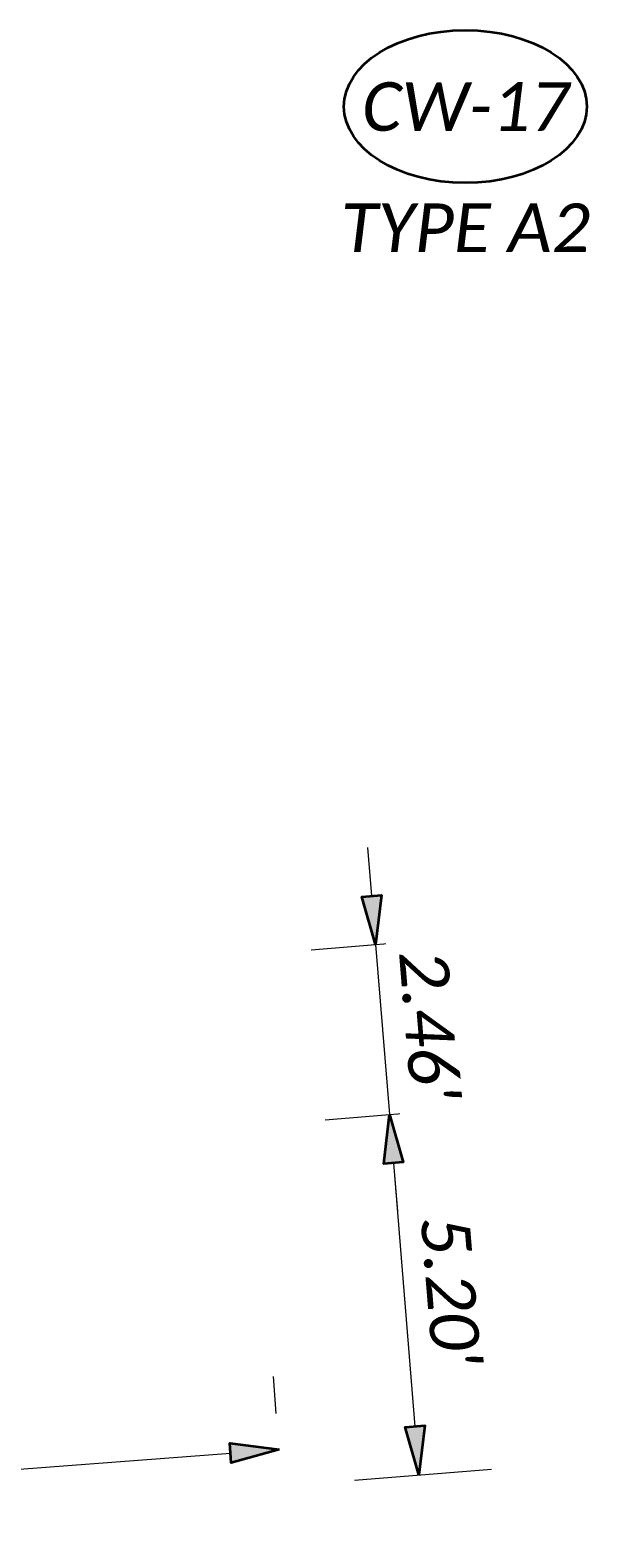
# Model space of a CAD drawing. Header units: feet. Extents: x 0 to 2274359, y 15 to 524446.
# Tile 7 of 12: x 2267271 to 2267279, y 524342 to 524364. Entities that reach past the tile are written whole.
import ezdxf
from ezdxf.enums import TextEntityAlignment as Align

# ---------------------------------------------------------------- set-up
doc = ezdxf.new("R2010")
doc.units = ezdxf.units.FT
doc.header["$LTSCALE"] = 20
doc.header["$MEASUREMENT"] = 0
doc.set_wipeout_variables(frame=1)
doc.layers.get('0').update_dxf_attribs({"lineweight": 15, "true_color": 0xc2ced6})
doc.layers.get('Defpoints').update_dxf_attribs({"lineweight": 15})
doc.layers.add('0_Xref', color=7, linetype='Continuous', lineweight=15)
doc.layers.add('TX_P_5', color=7, linetype='Continuous', lineweight=35)
doc.styles.add('P_Slanted - Normal Fixed Spacing', font='calibrii.ttf', dxfattribs={"height": 0.14})
doc.styles.add('Slanted-Normal', font='font31.shx', dxfattribs={"height": 0.14})
doc.dimstyles.new('Dec-1  Slanted', dxfattribs={"dimtxt": 0.14, "dimasz": 0.14, "dimexe": 0.07, "dimexo": 0.07, "dimgap": 0.07, "dimtad": 1, "dimdec": 1, "dimzin": 3, "dimdsep": 46, "dimtxsty": 'Slanted-Normal', "dimblk": 'Dim1', "dimcen": 0, "dimclrd": 95, "dimclre": 95, "dimclrt": 7, "dimadec": 1, "dimazin": 3, "dimtfac": 1, "dimtdec": 1, "dimtix": 1, "dimtofl": 0, "dimtmove": 1, "dimatfit": 3, "dimldrblk": 'Dim1', "dimfxl": 1, "dimtolj": 1, "dimtzin": 0, "dimlwd": -1, "dimlwe": -1, "dimarcsym": 0})
doc.dimstyles.new('P_Dec-2 Masked Slanted', dxfattribs={"dimtxt": 0.14, "dimasz": 0.14, "dimexe": 0.21, "dimexo": 0.21, "dimgap": 0.0625, "dimtad": 1, "dimzin": 3, "dimdsep": 46, "dimtxsty": 'P_Slanted - Normal Fixed Spacing', "dimblk": 'Dim1', "dimcen": 0.035, "dimclrd": 95, "dimclre": 95, "dimclrt": 7, "dimaunit": 1, "dimadec": 3, "dimazin": 2, "dimtfac": 1, "dimtix": 1, "dimtmove": 1, "dimatfit": 3, "dimldrblk": 'Dim1', "dimfxl": 1, "dimtfill": 1, "dimtolj": 1, "dimtzin": 0, "dimlwd": 15, "dimlwe": 15, "dimarcsym": 0})

# ---------------------------------------------------------------- blocks, each defined once
blk = doc.blocks.new('Dim1')
h = blk.add_hatch(color=4)
h.dxf.hatch_style = 1
h.paths.add_polyline_path([(0, 0), (-1, -0.2), (-1, 0.2)])
at = {"color": 4}
blk.add_lwpolyline([(0, 0), (-1, -0.2), (-1, 0.2), (0, 0)], dxfattribs=at)
blk = doc.blocks.new('*D1329')
at = {"layer": 'Defpoints', "color": 0, "transparency": 16777216}
for p in [(2267274.579, 524348.287), (2267276.979, 524343.262), (2267275.003, 524343.1)]:
    blk.add_point(p, dxfattribs=at)
at = {"layer": 'TX_P_5', "color": 95, "linetype": 'Continuous', "lineweight": 15, "transparency": 16777216}
for p, q in [((2267275.626, 524348.373), (2267277.602, 524348.534)), ((2267276.612, 524347.751), (2267276.922, 524343.959)), ((2267276.05, 524343.186), (2267278.026, 524343.347))]:
    blk.add_line(p, q, dxfattribs=at)
at = {"layer": 'TX_P_5', "color": 95, "lineweight": 15, "transparency": 16777216, "xscale": 0.7000000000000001, "yscale": 0.7000000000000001, "zscale": 0.7000000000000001}
for p, rotation in [((2267276.555, 524348.449), 94.67437184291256), ((2267276.979, 524343.262), 274.6743718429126)]:
    blk.add_blockref('Dim1', p, dxfattribs=dict(at, rotation=rotation))
at = {"layer": 'TX_P_5', "color": 7, "transparency": 16777216, "insert": (2267277.436, 524345.91), "char_height": 0.7, "attachment_point": 5, "rotation": 274.6744, "style": 'P_Slanted - Normal Fixed Spacing', "bg_fill": 3, "box_fill_scale": 1.25, "bg_fill_color": 256, "bg_fill_true_color": 13158600, "bg_fill_transparency": 0}
blk.add_mtext("\\A1;5.20'", dxfattribs=at)
blk = doc.blocks.new('*D1334')
at = {"layer": 'Defpoints', "color": 0, "transparency": 16777216}
for p in [(2267274.963, 524343.63), (2267275.003, 524343.1), (2267265.18, 524342.356)]:
    blk.add_point(p, dxfattribs=at)
at = {"layer": 'TX_P_5', "color": 95, "linetype": 'Continuous', "lineweight": 15, "transparency": 16777216}
for p, q in [((2267274.924, 524344.147), (2267274.884, 524344.677)), ((2267265.101, 524343.403), (2267265.061, 524343.933)), ((2267265.838, 524342.939), (2267274.265, 524343.577))]:
    blk.add_line(p, q, dxfattribs=at)
at = {"layer": 'TX_P_5', "color": 95, "lineweight": 15, "transparency": 16777216, "xscale": 0.7000000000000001, "yscale": 0.7000000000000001, "zscale": 0.7000000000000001}
for p, rotation in [((2267274.963, 524343.63), 4.331003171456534), ((2267265.14, 524342.886), 184.3310031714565)]:
    blk.add_blockref('Dim1', p, dxfattribs=dict(at, rotation=rotation))
at = {"layer": 'TX_P_5', "color": 7, "transparency": 16777216, "insert": (2267270.001, 524343.927), "char_height": 0.7, "attachment_point": 5, "rotation": 4.331, "style": 'P_Slanted - Normal Fixed Spacing', "bg_fill": 3, "box_fill_scale": 1.25, "bg_fill_color": 256, "bg_fill_true_color": 13158600, "bg_fill_transparency": 0}
blk.add_mtext("\\A1;9.85'", dxfattribs=at)
blk = doc.blocks.new('*D1359')
at = {"layer": 'Defpoints', "color": 0, "transparency": 16777216}
for p in [(2267274.379, 524350.737), (2267274.579, 524348.287)]:
    blk.add_point(p, dxfattribs=at)
at = {"layer": 'TX_P_5', "color": 95, "linetype": 'Continuous', "lineweight": 15, "transparency": 16777216}
for p, q in [((2267276.298, 524351.596), (2267276.241, 524352.294)), ((2267275.426, 524350.822), (2267277.401, 524350.984)), ((2267276.355, 524350.898), (2267276.555, 524348.449)), ((2267275.626, 524348.373), (2267277.602, 524348.534)), ((2267276.612, 524347.751), (2267276.669, 524347.053))]:
    blk.add_line(p, q, dxfattribs=at)
at = {"layer": 'TX_P_5', "color": 95, "lineweight": 15, "transparency": 16777216, "xscale": 0.7000000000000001, "yscale": 0.7000000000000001, "zscale": 0.7000000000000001}
for p, rotation in [((2267276.355, 524350.898), 274.6743718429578), ((2267276.555, 524348.449), 94.67437184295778)]:
    blk.add_blockref('Dim1', p, dxfattribs=dict(at, rotation=rotation))
at = {"layer": 'TX_P_5', "color": 7, "transparency": 16777216, "insert": (2267277.124, 524349.728), "char_height": 0.7, "attachment_point": 5, "rotation": 274.6744, "style": 'P_Slanted - Normal Fixed Spacing', "bg_fill": 3, "box_fill_scale": 1.25, "bg_fill_color": 256, "bg_fill_true_color": 13158600, "bg_fill_transparency": 0}
blk.add_mtext("\\A1;2.46'", dxfattribs=at)
at = {"layer": 'Defpoints', "color": 0, "transparency": 16777216}
blk.add_point((2267276.555, 524348.449), dxfattribs=at)
blk = doc.blocks.new('*U1474')
at = {"linetype": 'ByBlock', "lineweight": -2}
blk.add_ellipse((-0.0002, 0), major_axis=(-0.35, 0), ratio=0.628571, dxfattribs=at)
for points, override in [([(-0.0818, 0.1013), (0, 0)], {"dimldrblk": 'DotSmall'}), ([(0.1008, 0.104), (0, 0)], {"dimscale": 1, "dimgap": 0.07, "dimtad": 0}), ([(-0.0342, -0.1103), (0, 0)], {"dimscale": 1, "dimgap": 0.07, "dimtad": 0, "dimldrblk": 'None'})]:
    blk.add_leader(points, dimstyle='Dec-1  Slanted', override=override)
blk.add_wipeout([(0.1223, 0.1955), (0.0658, 0.2055), (-0.0051, 0.2097), (-0.0611, 0.2065), (-0.1174, 0.197), (-0.1725, 0.1806), (-0.2272, 0.1554), (-0.2641, 0.1315), (-0.2961, 0.1028), (-0.3212, 0.0689), (-0.3327, 0.0437), (-0.3384, 0.0217), (-0.3402, 0.0001), (-0.3382, -0.0224), (-0.3323, -0.0446), (-0.3228, -0.0658), (-0.298, -0.101), (-0.2673, -0.1296), (-0.2328, -0.1528), (-0.1783, -0.1786), (-0.1221, -0.1959), (-0.0694, -0.2055), (0, -0.2097), (0.0583, -0.2064), (0.1198, -0.196), (0.1762, -0.1793), (0.2269, -0.156), (0.2631, -0.1322), (0.2971, -0.1007), (0.3209, -0.0677), (0.3321, -0.0431), (0.3378, -0.0218), (0.3398, 0), (0.3378, 0.0218), (0.3319, 0.0438), (0.322, 0.0657), (0.3025, 0.0944), (0.2727, 0.1244), (0.2296, 0.1544), (0.1729, 0.1805)])
at = {"style": 'P_Slanted - Normal Fixed Spacing'}
blk.add_attdef('D-000', text='', height=0.14, dxfattribs=at).set_placement((0, 0), align=Align.MIDDLE)

msp = doc.modelspace()

# ---------------------------------------------------------------- block references
at = {"layer": 'TX_P_5', "xscale": 5, "yscale": 5, "zscale": 5}
msp.add_blockref('*U1474', (2267277.649, 524362.958), dxfattribs=at).add_auto_attribs({'D-000': 'CW-17'})

# ---------------------------------------------------------------- texts
at = {"layer": '0_Xref', "insert": (2267277.649, 524361.563), "char_height": 0.7, "width": 11.83458, "attachment_point": 2, "line_spacing_factor": 1.14, "style": 'P_Slanted - Normal Fixed Spacing'}
msp.add_mtext('TYPE A2', dxfattribs=at)

# ---------------------------------------------------------------- dimensions: what is measured, and where the dimension line sits
at = {"layer": 'TX_P_5'}
dim = msp.add_aligned_dim(p1=(2267274.579, 524348.287), p2=(2267275.003, 524343.1), distance=1.982, dimstyle='P_Dec-2 Masked Slanted', override={"dimpost": "'"}, dxfattribs=at)
dim.commit()
dim.dimension.update_dxf_attribs({"geometry": '*D1329', "text_midpoint": (2267277.436, 524345.91)})

# ---------------------------------------------------------------- next in the draw order: dimensions: what is measured, and where the dimension line sits
for p1, p2, distance, picture, middle in [((2267274.379, 524350.737), (2267274.579, 524348.287), 1.982, '*D1359', (2267277.124, 524349.728)), ((2267265.18, 524342.356), (2267275.003, 524343.1), 0.532, '*D1334', (2267270.001, 524343.927))]:
    dim = msp.add_aligned_dim(p1=p1, p2=p2, distance=distance, dimstyle='P_Dec-2 Masked Slanted', override={"dimpost": "'"}, dxfattribs=at)
    dim.commit()
    dim.dimension.update_dxf_attribs({"geometry": picture, "text_midpoint": middle})

doc.saveas('drawing.dxf')
